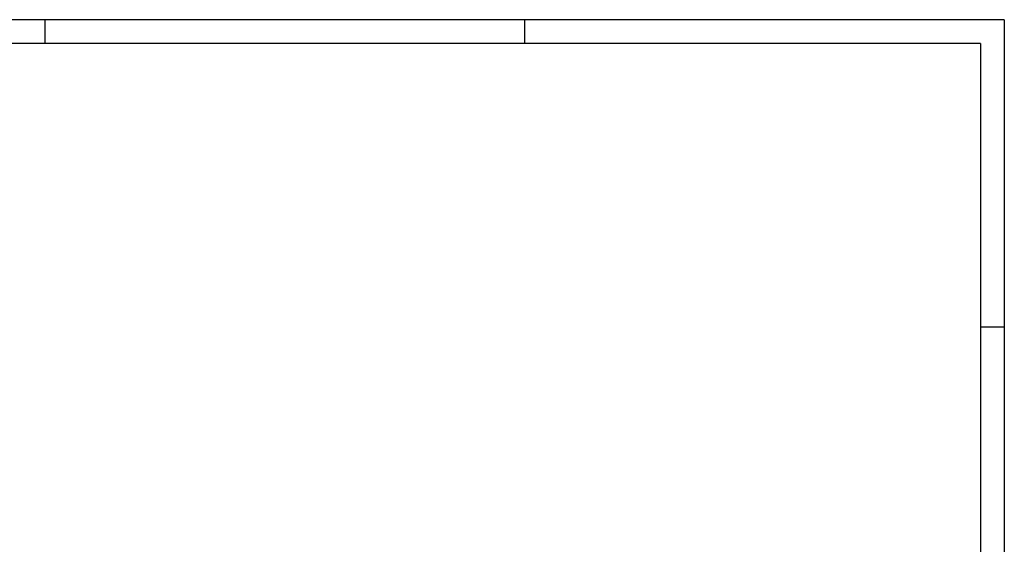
# Paper-space layout 'Layout 1' of a CAD drawing. Header units: millimetres. Extents: x 0 to 594, y 0 to 420.
# Tile 3 of 3: x 200 to 594, y 210 to 420. Entities that reach past the tile are written whole.
import ezdxf

# ---------------------------------------------------------------- set-up
doc = ezdxf.new("R2010")
doc.units = ezdxf.units.MM
doc.layers.add('Z_Blatt', color=51, linetype='Continuous', lineweight=25)
doc.layers.add('Z_Blatt_Text_025', color=7, linetype='Continuous')
doc.layers.add('Z_Blatt_Volllinie_070', color=6, linetype='Continuous')

# ---------------------------------------------------------------- blocks, each defined once
blk = doc.blocks.new('DIN-A2')
at = {"layer": 'Z_Blatt_Text_025', "color": 7}
for p, q in [((594, 420), (0, 420)), ((210, 410.5), (210, 420)), ((402, 410.5), (402, 420)), ((594, 420), (594, 0)), ((584.5, 297), (594, 297))]:
    blk.add_line(p, q, dxfattribs=at)
at = {"layer": 'Z_Blatt_Volllinie_070'}
for q in [(9.5, 410.5), (584.5, 9.5)]:
    blk.add_line((584.5, 410.5), q, dxfattribs=at)

psp = doc.layouts.new('Layout 1')

# ---------------------------------------------------------------- block references
at = {"layer": 'Z_Blatt'}
psp.add_blockref('DIN-A2', (0, 0), dxfattribs=at)

doc.saveas('drawing.dxf')
